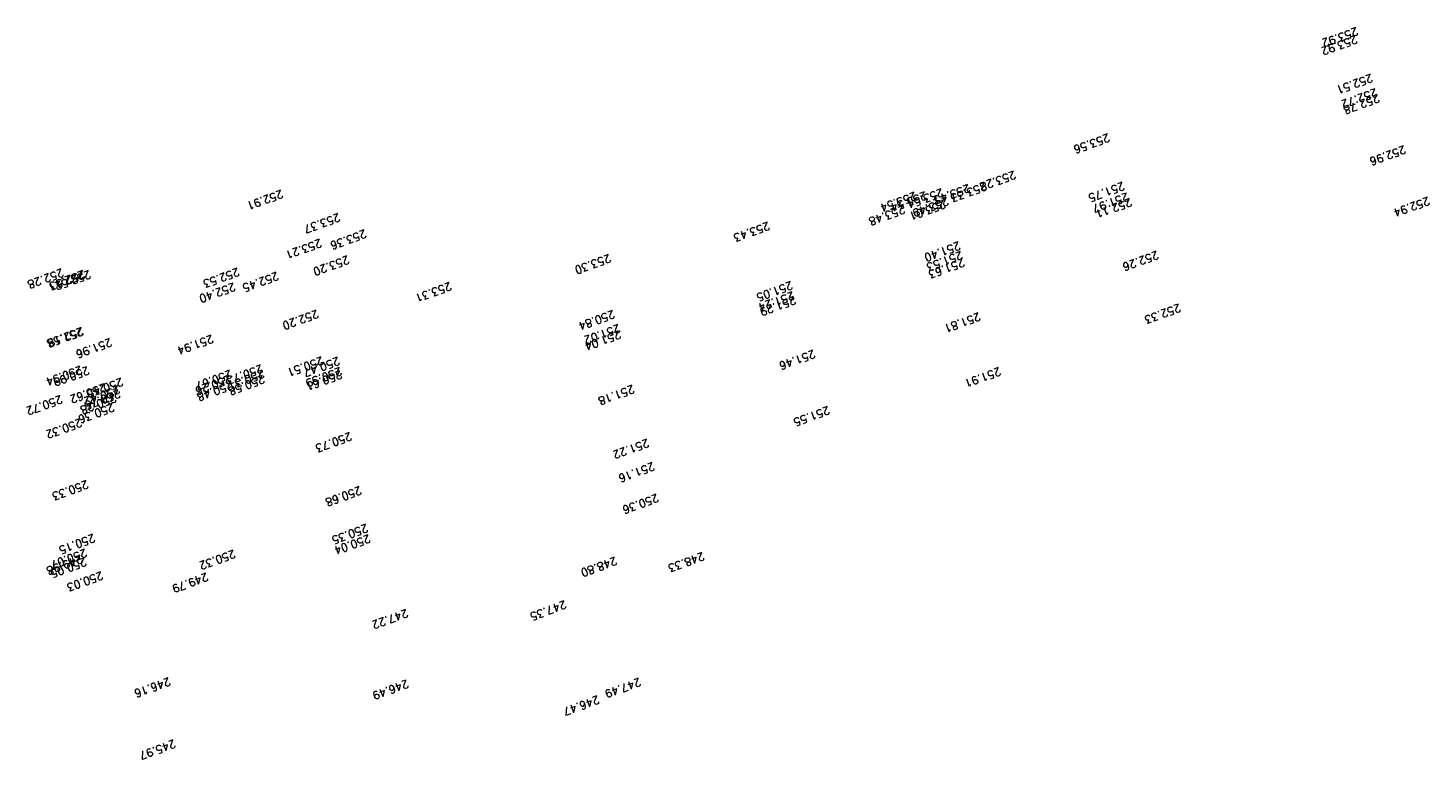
# Model space of a CAD drawing. Header units: metres. Extents: x -624129 to -623385, y -1177173 to -1176753.
# Tile 2 of 4: x -623644 to -623556, y -1176876 to -1176830. Entities that reach past the tile are written whole.
import ezdxf
from ezdxf.enums import TextEntityAlignment as Align

# ---------------------------------------------------------------- set-up
doc = ezdxf.new("R2010")
doc.units = ezdxf.units.M
doc.header["$MEASUREMENT"] = 0
doc.layers.add('09_Zaměření_vyska_bodu', color=18, linetype='CONTINUOUS')
doc.styles.add('ROMANS', font='romans.shx', dxfattribs={"height": 0.2})

msp = doc.modelspace()

# ---------------------------------------------------------------- texts
at = {"layer": '09_Zaměření_vyska_bodu', "style": 'ROMANS'}
for s, p in [('253.92', (-623562, -1176830.49)), ('253.92', (-623562.04, -1176831)), ('252.51', (-623561.08, -1176833.43)), ('252.72', (-623560.78, -1176834.34)), ('252.78', (-623560.65, -1176834.7)), ('253.56', (-623577.61, -1176837.18)), ('252.96', (-623559, -1176837.93)), ('253.28', (-623583.52, -1176839.52)), ('253.43', (-623586.4, -1176840.36)), ('253.33', (-623585.35, -1176840.24)), ('251.75', (-623576.68, -1176840.22)), ('252.91', (-623629.59, -1176840.72)), ('253.54', (-623589.76, -1176840.85)), ('253.54', (-623589.12, -1176840.83)), ('253.54', (-623588.07, -1176840.63)), ('253.01', (-623587.94, -1176841.37)), ('253.49', (-623587.74, -1176841.18)), ('251.97', (-623576.42, -1176840.9)), ('252.11', (-623576.22, -1176841.24)), ('252.94', (-623557.49, -1176841.16)), ('253.37', (-623626, -1176842.19)), ('253.48', (-623590.49, -1176841.7)), ('253.36', (-623624.35, -1176843.22)), ('253.43', (-623598.99, -1176842.73)), ('253.21', (-623627.16, -1176843.81)), ('251.40', (-623587, -1176843.98)), ('253.20', (-623625.43, -1176844.86)), ('253.30', (-623608.98, -1176844.76)), ('251.53', (-623586.86, -1176844.57)), ('252.26', (-623574.54, -1176844.56)), ('252.28', (-623643.39, -1176845.67)), ('252.11', (-623642.09, -1176845.8)), ('252.53', (-623642.03, -1176845.78)), ('252.52', (-623641.68, -1176845.78)), ('252.53', (-623632.34, -1176845.62)), ('252.45', (-623629.87, -1176845.88)), ('251.63', (-623586.74, -1176845.03)), ('252.40', (-623632.59, -1176846.56)), ('253.31', (-623619, -1176846.52)), ('251.05', (-623597.55, -1176846.47)), ('251.24', (-623597.44, -1176847.11)), ('251.29', (-623597.35, -1176847.4)), ('252.20', (-623627.36, -1176848.26)), ('250.84', (-623608.74, -1176848.28)), ('251.81', (-623585.74, -1176848.43)), ('252.33', (-623573.15, -1176847.88)), ('251.58', (-623642.18, -1176849.37)), ('252.19', (-623642.13, -1176849.36)), ('251.02', (-623608.39, -1176849.17)), ('251.96', (-623640.35, -1176850.05)), ('251.94', (-623633.97, -1176849.83)), ('251.04', (-623608.35, -1176849.56)), ('251.46', (-623596.13, -1176850.78)), ('250.94', (-623642.22, -1176851.78)), ('250.99', (-623641.78, -1176851.82)), ('250.67', (-623632.81, -1176852.04)), ('250.73', (-623630.86, -1176851.7)), ('250.31', (-623630.77, -1176852.03)), ('250.51', (-623627.05, -1176851.2)), ('250.47', (-623626.03, -1176851.22)), ('250.59', (-623625.9, -1176851.87)), ('251.91', (-623584.46, -1176851.88)), ('250.62', (-623640.72, -1176852.89)), ('250.45', (-623639.65, -1176852.54)), ('250.26', (-623632.85, -1176852.36)), ('250.48', (-623632.74, -1176852.74)), ('250.58', (-623630.75, -1176852.37)), ('250.61', (-623625.88, -1176852.08)), ('250.72', (-623643.47, -1176853.63)), ('250.28', (-623640.07, -1176853.56)), ('250.42', (-623639.85, -1176853.02)), ('250.35', (-623639.82, -1176853.28)), ('251.18', (-623607.5, -1176852.99)), ('250.36', (-623640.2, -1176854.14)), ('251.55', (-623595.22, -1176854.32)), ('250.32', (-623642.23, -1176855.1)), ('250.73', (-623625.27, -1176855.96)), ('251.22', (-623606.58, -1176856.38)), ('251.16', (-623606.23, -1176857.85)), ('250.33', (-623641.83, -1176858.98)), ('250.68', (-623624.66, -1176859.36)), ('250.36', (-623605.98, -1176859.83)), ('250.15', (-623641.41, -1176862.36)), ('250.35', (-623624.25, -1176861.73)), ('250.04', (-623624.1, -1176862.39)), ('250.07', (-623641.93, -1176863.29)), ('250.32', (-623632.59, -1176863.35)), ('249.98', (-623642.2, -1176863.67)), ('250.05', (-623641.95, -1176863.85)), ('248.80', (-623608.6, -1176863.79)), ('248.33', (-623603.1, -1176863.5)), ('250.03', (-623640.91, -1176864.71)), ('249.79', (-623634.3, -1176864.8)), ('247.35', (-623611.78, -1176866.54)), ('247.22', (-623621.73, -1176867.08)), ('246.16', (-623636.67, -1176871.38)), ('247.49', (-623607.09, -1176871.41)), ('246.49', (-623621.7, -1176871.52)), ('246.47', (-623609.7, -1176872.52)), ('245.97', (-623636.35, -1176875.29))]:
    msp.add_text(s, height=0.5, rotation=200, dxfattribs=at).set_placement(p, align=Align.CENTER)

doc.saveas('drawing.dxf')
